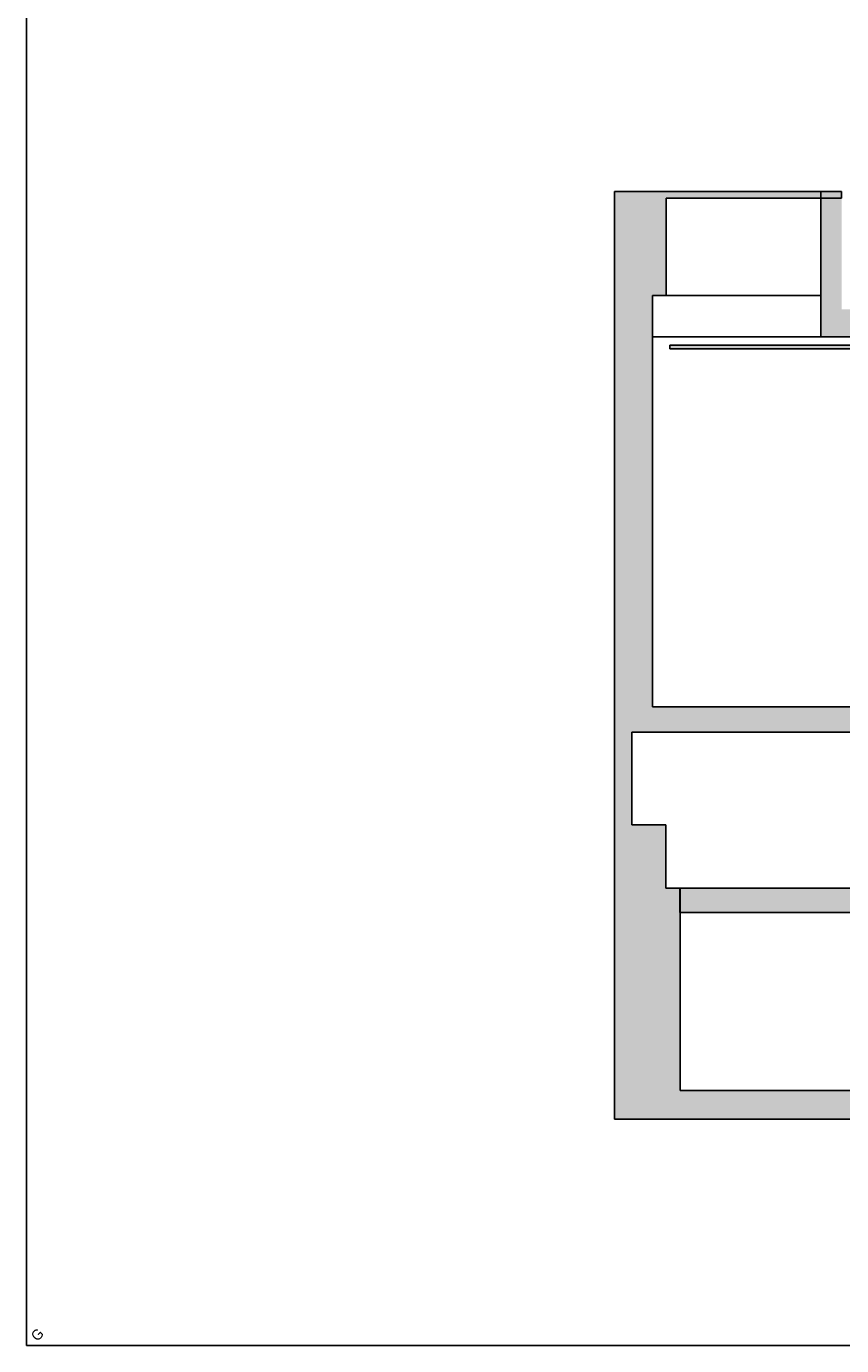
# Model space of a CAD drawing. Header units: metres. Extents: x -1 to 430, y -65 to 31.
# Tile 2 of 69: x 215 to 227, y -65 to -46. Entities that reach past the tile are written whole.
import ezdxf

# ---------------------------------------------------------------- set-up
doc = ezdxf.new("R2010")
doc.units = ezdxf.units.M
doc.linetypes.add('CONTINUA', pattern=[0])
doc.layers.add('+++++ CÀLCUL SECCIÓ G', color=7, linetype='CONTINUA', lineweight=25)
doc.styles.add('Century Gothic', font='txt')

msp = doc.modelspace()

# ---------------------------------------------------------------- hatches: boundary and pattern name
at = {"layer": '+++++ CÀLCUL SECCIÓ G', "linetype": 'CONTINUA', "lineweight": 25, "true_color": 0xa0a0a0, "transparency": 33554687}
for points in [[(224.668, -48.21), (223.918, -48.21), (223.918, -49.72), (224.668, -49.72)], [(226.908, -48.21), (226.908, -49.92), (227.208, -49.92), (227.208, -48.21)], [(224.468, -49.72), (223.918, -49.72), (223.918, -51.69), (224.468, -51.69)], [(224.468, -51.69), (223.918, -51.69), (223.918, -55.75), (224.468, -55.75)], [(224.168, -55.65), (223.918, -55.65), (223.918, -58.31), (224.168, -58.31)], [(224.664, -58.31), (224.664, -57.39), (224.168, -57.39), (224.168, -58.31)], [(224.868, -58.31), (223.918, -58.31), (223.918, -61.24), (224.868, -61.24)]]:
    msp.add_hatch(color=253, dxfattribs=at).paths.add_polyline_path(points)
at = {"layer": '+++++ CÀLCUL SECCIÓ G', "linetype": 'CONTINUA', "lineweight": 25, "true_color": 0x00d9d9, "transparency": 33554687}
msp.add_hatch(color=132, dxfattribs=at).paths.add_polyline_path([(227.207, -48.21), (224.668, -48.21), (224.668, -48.31), (227.207, -48.31)])
at = {"layer": '+++++ CÀLCUL SECCIÓ G', "linetype": 'CONTINUA', "lineweight": 25, "true_color": 0xababab, "transparency": 33554687}
for points in [[(233.164, -49.92), (226.908, -49.92), (226.908, -50.32), (233.164, -50.32)], [(233.524, -55.75), (224.168, -55.75), (224.168, -56.05), (233.524, -56.05)], [(247.344, -58.66), (247.344, -58.31), (224.867, -58.31), (224.867, -58.66)], [(259.894, -61.24), (223.918, -61.24), (223.918, -61.66), (259.894, -61.66)]]:
    msp.add_hatch(color=253, dxfattribs=at).paths.add_polyline_path(points)
at = {"layer": '+++++ CÀLCUL SECCIÓ G', "linetype": 'CONTINUA', "lineweight": 25, "transparency": 33554687}
for color, points in [(34, [(231.625, -50.44), (224.718, -50.44), (224.718, -50.49), (231.625, -50.49)]), (32, [(231.595, -55.68), (224.468, -55.68), (224.468, -55.75), (231.595, -55.75)])]:
    msp.add_hatch(color=color, dxfattribs=at).paths.add_polyline_path(points)

# ---------------------------------------------------------------- linework, layer by layer
at = {"layer": '+++++ CÀLCUL SECCIÓ G', "color": 52, "linetype": 'CONTINUA', "lineweight": 13, "transparency": 33554687}
for p, q in [((215.401, -24.94), (215.401, -64.94)), ((215.401, -64.94), (215.401, -24.94)), ((267.781, -64.94), (215.401, -64.94)), ((215.401, -64.94), (267.781, -64.94))]:
    msp.add_line(p, q, dxfattribs=at)
at = {"layer": '+++++ CÀLCUL SECCIÓ G', "color": 7, "linetype": 'CONTINUA', "lineweight": 25, "transparency": 33554687}
for p, q in [((223.918, -48.21), (223.918, -49.72)), ((224.668, -48.21), (223.918, -48.21)), ((227.207, -48.21), (224.668, -48.21)), ((224.668, -48.31), (227.207, -48.31)), ((224.668, -49.72), (224.668, -48.31)), ((226.908, -48.21), (226.908, -49.92)), ((227.208, -48.21), (226.908, -48.21)), ((227.207, -48.31), (227.207, -48.21)), ((223.918, -49.72), (223.918, -51.69)), ((224.468, -49.72), (224.668, -49.72)), ((224.468, -51.69), (224.468, -49.72)), ((224.668, -49.72), (226.908, -49.72)), ((226.908, -49.92), (226.908, -50.32)), ((226.908, -50.32), (224.468, -50.32)), ((224.718, -50.44), (224.718, -50.49)), ((231.625, -50.44), (224.718, -50.44)), ((226.908, -50.32), (231.594, -50.32)), ((224.718, -50.49), (231.625, -50.49)), ((223.918, -51.69), (223.918, -55.75)), ((224.468, -55.68), (224.468, -51.69)), ((223.918, -55.65), (223.918, -58.31)), ((231.595, -55.68), (224.468, -55.68)), ((224.168, -56.05), (233.524, -56.05)), ((224.168, -57.39), (224.168, -56.05)), ((224.664, -57.39), (224.168, -57.39)), ((224.664, -58.31), (224.664, -57.39)), ((223.918, -58.31), (223.918, -61.24)), ((224.868, -58.31), (224.664, -58.31)), ((224.867, -58.31), (224.867, -58.66)), ((240.711, -58.31), (224.867, -58.31)), ((224.868, -61.24), (224.868, -58.31)), ((224.867, -58.66), (229.284, -58.66)), ((223.918, -61.24), (223.918, -61.66)), ((229.284, -61.24), (224.868, -61.24)), ((223.918, -61.66), (259.894, -61.66))]:
    msp.add_line(p, q, dxfattribs=at)

# ---------------------------------------------------------------- texts
at = {"layer": '+++++ CÀLCUL SECCIÓ G', "color": 52, "linetype": 'CONTINUA', "lineweight": 13, "transparency": 33554687, "insert": (215.56, -64.781), "char_height": 0.15, "width": 0.2575, "attachment_point": 5, "rotation": 45, "style": 'Century Gothic'}
msp.add_mtext('G', dxfattribs=at)

doc.saveas('drawing.dxf')
